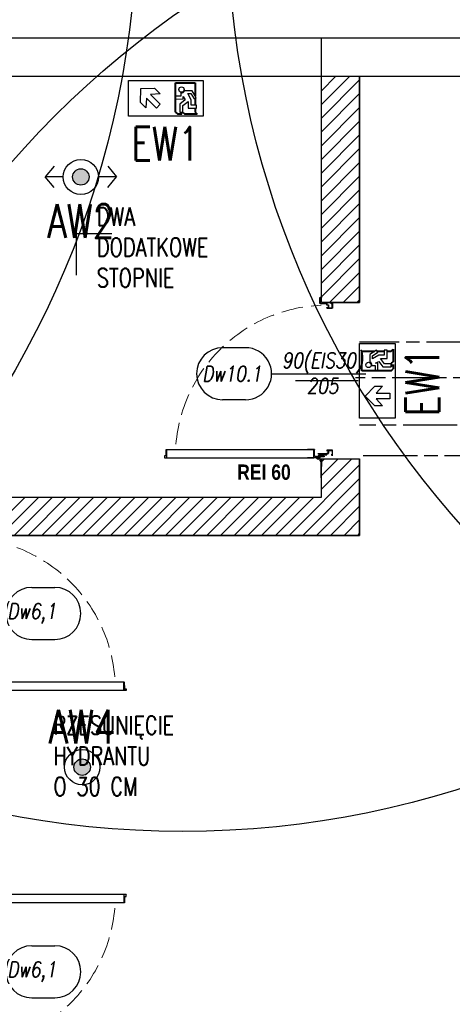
# Model space of a CAD drawing. Header units: millimetres. Extents: x 42924 to 92944, y -369470 to -179866.
# Tile 44 of 256: x 46696 to 46979, y -182211 to -181568. Entities that reach past the tile are written whole.
import ezdxf
from ezdxf.enums import TextEntityAlignment as Align

# ---------------------------------------------------------------- set-up
doc = ezdxf.new("R2010")
doc.units = ezdxf.units.MM
for name, pattern in [('CENTER', [0.6, 0.375, -0.075, 0.075, -0.075]), ('CHAIN', [0.3543, 0.2362, -0.0295, 0.0591, -0.0295]), ('Hidden Line', [391.222223, 282.222223, -109])]:
    doc.linetypes.add(name, pattern=pattern)
doc.layers.get('0').update_dxf_attribs({"color": 8})
for name, color, linetype in [('! WYPOSAŻENIE', 8, 'Continuous'), ('!! 0_ Istn-sciany', 8, 'Continuous'), ('!! 0_ Opis', 8, 'Continuous'), ('!! 1_droga ewakuacyjna', 6, 'CHAIN'), ('!! 1_drzwi-linia', 8, 'Continuous'), ('!! 1_hatch projektowane ściany', 8, 'Continuous'), ('!! 1_PROJ Sciany', 8, 'Continuous'), ('!! 2_Drzwi - nowe remont', 8, 'Continuous'), ('!! 2_drzwi opis', 8, 'Continuous'), ('E1', 2, 'Continuous'), ('E_0', 4, 'Continuous'), ('E_AW', 1, 'Continuous')]:
    doc.layers.add(name, color=color, linetype=linetype)
doc.layers.add('E_SAP_ZASIĘG', color=150, linetype='Continuous', plot=False)
doc.styles.add('50', font='ROMANS.shx', dxfattribs={"width": 0.8, "height": 10})
doc.styles.add('ARCHETYP', font='romans.shx', dxfattribs={"height": 15})
doc.styles.add('ELE1', font='romans.shx', dxfattribs={"width": 0.8, "height": 18})
doc.styles.add('SIMPLEX', font='simplex.shx', dxfattribs={"width": 0.77})
doc.styles.add('STYLE7', font='ARIALNB.TTF')
pattern_1 = [(45, (-5641.584, 13346.8645), (-4.49012806, 4.49012806), [])]

# ---------------------------------------------------------------- blocks, each defined once
blk = doc.blocks.new('A$C14D806DD')
at = {"layer": 'E_AW'}
h = blk.add_hatch(color=256, dxfattribs=at)
h.dxf.hatch_style = 1
h.paths.add_polyline_path([(5.36, 0, 1), (-5.36, 0, 1)])
at = {"layer": 'E_AW', "ltscale": 5}
for radius in [11.49, 5.36]:
    blk.add_circle((0, 0), radius, dxfattribs=at)
blk = doc.blocks.new('A$C35EE4757')
at = {"layer": 'E_AW'}
h = blk.add_hatch(color=256, dxfattribs=at)
h.dxf.hatch_style = 1
h.paths.add_polyline_path([(5.36, 0, 1), (-5.36, 0, 1)])
for p, q in [((-17.54, 6.94), (-23.35, 0)), ((17.54, 6.94), (23.35, 0)), ((-11.49, 0), (-23.35, 0)), ((-17.54, -6.94), (-23.35, 0)), ((23.35, 0), (11.49, 0)), ((17.54, -6.94), (23.35, 0))]:
    blk.add_line(p, q, dxfattribs=at)
at = {"layer": 'E_AW', "ltscale": 5}
for radius in [11.49, 5.36]:
    blk.add_circle((0, 0), radius, dxfattribs=at)
blk = doc.blocks.new('A$C2BE04420')
at = {"layer": 'E_AW', "lineweight": 40}
for p, q in [((30.87, 21.88), (43.67, 21.88)), ((30.87, 2.71), (30.87, 21.88)), ((43.67, 21.88), (43.67, 13.3)), ((43.67, 11.93), (43.67, 7.29)), ((30.87, 2.71), (32.22, 1.35)), ((34.94, 1.35), (32.22, 1.35)), ((33.91, 2.39), (34.94, 1.35)), ((35.83, 2.39), (36.86, 1.35)), ((45.03, 1.35), (36.86, 1.35)), ((43.67, 5.26), (43.67, 2.71)), ((43.67, 2.71), (45.03, 1.35))]:
    blk.add_line(p, q, dxfattribs=at)
at = {"layer": 'E_AW'}
for p, q in [((7.93, 9.07), (8.04, 18.18)), ((8.04, 18.18), (17.15, 18.29)), ((20.73, 14.7), (14.48, 14.3)), ((14.48, 14.3), (20.84, 7.94)), ((17.15, 18.29), (20.73, 14.7)), ((34.29, 13.07), (30.87, 13.07)), ((30.87, 13.07), (30.87, 11.31)), ((34.3, 15.36), (34.29, 13.07)), ((35.88, 11.3), (35.88, 12.92)), ((35.88, 12.92), (37.05, 10.76)), ((41.6, 16.7), (36.72, 16.71)), ((41.02, 10.79), (38.75, 14.93)), ((38.75, 14.93), (40.78, 14.93)), ((40.78, 14.93), (42.96, 11.45)), ((44.27, 12.33), (41.6, 16.7)), ((11.52, 5.49), (7.93, 9.07)), ((11.92, 11.74), (11.52, 5.49)), ((18.28, 5.38), (11.92, 11.74)), ((20.84, 7.94), (18.28, 5.38)), ((30.87, 11.31), (35.88, 11.3)), ((37.05, 10.76), (33.58, 8.01)), ((33.58, 8.01), (33.58, 2.71)), ((35.51, 7), (38.98, 9.58)), ((35.51, 2.71), (35.51, 7)), ((38.98, 9.58), (38.97, 5.26)), ((41.02, 7.29), (41.02, 10.79)), ((44.43, 7.29), (41.02, 7.29)), ((42.96, 11.45), (44.27, 12.33)), ((44.43, 5.26), (44.43, 7.29)), ((33.58, 2.71), (35.51, 2.71)), ((33.91, 2.39), (35.83, 2.39)), ((38.97, 5.26), (44.43, 5.26))]:
    blk.add_line(p, q, dxfattribs=at)
blk.add_lwpolyline([(0, 23.29), (48.82, 23.29), (48.82, 0), (0, 0)], close=True, dxfattribs=at)
blk.add_circle((34.7, 17.48), 1.75, dxfattribs=at)
blk.add_arc((34.7, 17.48), 2.16, 259.40031, 339.13959, dxfattribs=at)
blk = doc.blocks.new('A$C407E493E')
at = {"layer": 'E_AW', "lineweight": 40}
for p, q in [((20.58, 43.67), (21.93, 45.03)), ((21.93, 45.03), (21.93, 36.86)), ((1.41, 30.87), (1.41, 43.67)), ((1.41, 43.67), (9.98, 43.67)), ((11.36, 43.67), (16, 43.67)), ((18.03, 43.67), (20.58, 43.67)), ((20.58, 30.87), (21.93, 32.22)), ((20.9, 35.83), (21.93, 36.86)), ((20.9, 33.91), (21.93, 34.94)), ((21.93, 34.94), (21.93, 32.22)), ((20.58, 30.87), (1.41, 30.87))]:
    blk.add_line(p, q, dxfattribs=at)
at = {"layer": 'E_AW'}
for p, q in [((10.96, 44.27), (6.58, 41.6)), ((6.58, 41.6), (6.58, 36.72)), ((8.36, 40.78), (11.83, 42.96)), ((12.5, 41.02), (8.36, 38.75)), ((8.36, 38.75), (8.36, 40.78)), ((11.83, 42.96), (10.96, 44.27)), ((16, 41.02), (12.5, 41.02)), ((16.29, 35.51), (13.7, 38.98)), ((13.7, 38.98), (18.03, 38.97)), ((18.03, 44.43), (16, 44.43)), ((16, 44.43), (16, 41.02)), ((18.03, 38.97), (18.03, 44.43)), ((7.93, 34.3), (10.21, 34.29)), ((10.21, 34.29), (10.21, 30.87)), ((10.37, 35.88), (12.53, 37.05)), ((11.98, 35.88), (10.37, 35.88)), ((11.98, 30.87), (11.98, 35.88)), ((12.53, 37.05), (15.28, 33.58)), ((15.28, 33.58), (20.58, 33.58)), ((20.58, 35.51), (16.29, 35.51)), ((20.58, 33.58), (20.58, 35.51)), ((20.9, 33.91), (20.9, 35.83)), ((10.21, 30.87), (11.98, 30.87)), ((3.54, 14.43), (9.91, 20.95)), ((9.91, 20.95), (14.98, 20.95)), ((14.98, 20.95), (10.84, 16.24)), ((9.91, 7.91), (3.54, 14.43)), ((10.84, 16.24), (19.84, 16.24)), ((19.84, 16.24), (19.84, 12.62)), ((14.98, 7.91), (9.91, 7.91)), ((19.84, 12.62), (10.84, 12.62)), ((10.84, 12.62), (14.98, 7.91))]:
    blk.add_line(p, q, dxfattribs=at)
blk.add_lwpolyline([(0, 0), (0, 48.82), (23.29, 48.82), (23.29, 0)], close=True, dxfattribs=at)
blk.add_circle((5.81, 34.7), 1.75, dxfattribs=at)
blk.add_arc((5.81, 34.7), 2.16, 349.40031, 69.13959, dxfattribs=at)
blk = doc.blocks.new('zaw-dr-90-p')
at = {"color": 2, "linetype": 'CENTER', "ltscale": 0.2}
for p, q in [((12, 0), (-12, 0)), ((0, 12), (0, -12)), ((24.5, 24), (31, 24)), ((24.5, 19), (31, 19))]:
    blk.add_line(p, q, dxfattribs=at)
at = {"ltscale": 0.2}
for p, q in [((10, 12), (6.5, 12)), ((10, 0), (10, 6.5))]:
    blk.add_line(p, q, dxfattribs=at)
blk.add_lwpolyline([(0, 6.5), (23.5, 6.5, 0.414214), (28, 11), (28, 31), (24.5, 31), (24.5, 11, -0.414214), (23.5, 10), (0, 10, 4.561698), (7.6, 6.5), (4.9, 4.2)], format="xyb", dxfattribs=at)
blk.add_lwpolyline([(-0.2, -0.2), (-2.5, -0.2), (-2.5, 0.2), (-0.2, 0.2), (-0.2, 2.5), (0.2, 2.5), (0.2, 0.2), (2.8, 0.2), (2.8, -0.2), (0.2, -0.2), (0.2, -2.8), (-0.2, -2.8)], close=True)
blk.add_lwpolyline([(10, 10), (10, 39), (6.5, 39), (6.5, 10)], dxfattribs=at)
blk.add_circle((0, 0), 6.5, dxfattribs=at)
blk = doc.blocks.new('drzwi 90- sc 12')
for p, q in [((-13616.12, 20410.26), (-13616.12, 20411.46)), ((-13616.12, 20411.46), (-13615.02, 20411.46)), ((-13614.92, 20411.36), (-13614.92, 20313.77)), ((-13620.32, 20410.16), (-13620.32, 20313.77)), ((-13614.92, 20409.86), (-13620.32, 20409.86)), ((-13616.12, 20410.26), (-13620.22, 20410.26)), ((-13616.12, 20410.26), (-13620, 20410.26)), ((-13618.17, 20410.26), (-13616.22, 20410.26)), ((-13618.17, 20410.26), (-13616.22, 20410.26)), ((-13620.32, 20313.47), (-13620.32, 20317.97)), ((-13614.92, 20312.27), (-13614.92, 20317.97)), ((-13715.57, 20308.32), (-13715.57, 20308.56)), ((-13715.57, 20307.69), (-13715.57, 20308.56)), ((-13715.57, 20307.82), (-13715.57, 20308.56)), ((-13614.92, 20313.77), (-13620.32, 20313.77)), ((-13618.22, 20313.37), (-13620.22, 20313.37)), ((-13618.22, 20313.67), (-13618.22, 20313.37)), ((-13618.22, 20313.67), (-13616.42, 20313.67)), ((-13617.77, 20311.12), (-13617.77, 20305.72)), ((-13617.77, 20311.12), (-13617.77, 20305.72)), ((-13616.17, 20309.92), (-13617.37, 20309.92)), ((-13616.17, 20309.92), (-13616.17, 20311.02)), ((-13615.92, 20313.17), (-13615.92, 20312.17)), ((-13615.92, 20312.17), (-13615.02, 20312.17)), ((-13715.77, 20301.96), (-13716.27, 20301.96)), ((-13715.57, 20307.72), (-13715.37, 20307.72)), ((-13616.77, 20301.96), (-13616.27, 20301.96))]:
    blk.add_line(p, q)
for points in [[(-13665.27, 20284.96), (-13665.27, 20325.83)], [(-13615.57, 20309.64), (-13615.32, 20309.64), (-13615.32, 20309.82), (-13616.32, 20309.82), (-13616.32, 20309.64), (-13615.92, 20309.64)]]:
    blk.add_lwpolyline(points)
at = {"lineweight": 30}
for points in [[(-13716.27, 20308.92), (-13721.27, 20308.92)], [(-13716.27, 20308.92), (-13716.27, 20296.92)], [(-13614.27, 20308.92), (-13609.27, 20308.92)], [(-13614.27, 20308.92), (-13614.27, 20296.92)]]:
    blk.add_lwpolyline(points, dxfattribs=at)
at = {"ltscale": 0.2}
for points in [[(-13715.57, 20307.51), (-13715.57, 20309.48, 0.414214), (-13715.91, 20309.82), (-13719.43, 20309.82, 0.414214), (-13719.77, 20309.48), (-13719.77, 20308.92), (-13719.59, 20308.92), (-13719.59, 20309.48, -0.414214), (-13719.43, 20309.64), (-13716.97, 20309.64)], [(-13716.97, 20309.64), (-13715.91, 20309.64, -0.414214), (-13715.75, 20309.48), (-13715.75, 20307.51)], [(-13615.92, 20309.64), (-13616.63, 20309.64, 0.414214), (-13616.79, 20309.48), (-13616.79, 20305.58, -0.414214), (-13617.13, 20305.24), (-13617.58, 20305.24, 0.414214), (-13617.74, 20305.08), (-13617.74, 20304.48, -0.414214), (-13618.08, 20304.14), (-13619.26, 20304.14, -0.414214), (-13619.6, 20304.48), (-13619.6, 20305.15, 1), (-13619.79, 20305.15), (-13619.79, 20301.96, 0.414214), (-13619.63, 20301.8), (-13617.11, 20301.8, 0.414214), (-13616.95, 20301.96), (-13616.95, 20302.52), (-13616.77, 20302.52), (-13616.77, 20301.96, -0.414214), (-13617.11, 20301.62), (-13619.63, 20301.62, -0.414214), (-13619.97, 20301.96), (-13619.97, 20305.15, -1), (-13619.42, 20305.15), (-13619.42, 20304.48, 0.414214), (-13619.26, 20304.32), (-13618.08, 20304.32, 0.414214), (-13617.92, 20304.48), (-13617.92, 20305.08, -0.414214), (-13617.58, 20305.42), (-13617.13, 20305.42, 0.414214), (-13616.97, 20305.58), (-13616.97, 20309.48, -0.414214), (-13616.63, 20309.82), (-13613.11, 20309.82, -0.414214), (-13612.77, 20309.48), (-13612.77, 20308.92), (-13612.95, 20308.92), (-13612.95, 20309.48, 0.414214), (-13613.11, 20309.64), (-13615.57, 20309.64)], [(-13715.75, 20307.76), (-13715.75, 20305.58, 0.414214), (-13715.41, 20305.24), (-13714.96, 20305.24, -0.414214), (-13714.8, 20305.08), (-13714.8, 20304.48, 0.414214), (-13714.46, 20304.14), (-13713.28, 20304.14, 0.414214), (-13712.94, 20304.48), (-13712.94, 20305.15, -1), (-13712.75, 20305.15), (-13712.75, 20301.96, -0.414214), (-13712.91, 20301.8), (-13715.43, 20301.8, -0.414214), (-13715.59, 20301.96), (-13715.59, 20302.52), (-13715.77, 20302.52), (-13715.77, 20301.96, 0.414214), (-13715.43, 20301.62), (-13712.91, 20301.62, 0.414214), (-13712.57, 20301.96), (-13712.57, 20305.15, 1), (-13713.12, 20305.15), (-13713.12, 20304.48, -0.414214), (-13713.28, 20304.32), (-13714.46, 20304.32, -0.414214), (-13714.62, 20304.48), (-13714.62, 20305.08, 0.414214), (-13714.96, 20305.42), (-13715.41, 20305.42, -0.414214), (-13715.57, 20305.58), (-13715.57, 20307.64)]]:
    blk.add_lwpolyline(points, format="xyb", dxfattribs=at)
blk.add_lwpolyline([(-13616.79, 20308.82), (-13616.97, 20308.82), (-13616.97, 20307.42), (-13616.79, 20307.42)], close=True)
for centre, radius, start, end in [((-13615.02, 20411.36), 0.1, 0, 90), ((-13620.22, 20410.16), 0.1, 90, 180), ((-13620.22, 20313.47), 0.1, 180, 270), ((-13616.42, 20313.17), 0.5, 0, 90), ((-13616.27, 20311.02), 0.1, 0, 90), ((-13615.02, 20312.27), 0.1, 270, 0)]:
    blk.add_arc(centre, radius, start, end)
at = {"linetype": 'Hidden Line', "lineweight": 9, "ltscale": 0.05}
blk.add_arc((-13615.5, 20305.14), 99.12, 94.80054, 177.69442, dxfattribs=at)
at = {"xscale": 0.09999999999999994, "yscale": 0.09999999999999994, "zscale": 0.09999999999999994, "rotation": 180.0000000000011}
blk.add_blockref('zaw-dr-90-p', (-13614.92, 20310.92), dxfattribs=at)
blk = doc.blocks.new('1_ok-opis')
blk.add_line((0, 111.61), (0, 50))
for points in [[(-17, 128.61), (-17, 143.61)], [(17, 128.61), (17, 143.61)]]:
    blk.add_lwpolyline(points)
for centre, start, end in [((0, 143.61), 0, 180), ((0, 128.61), 180, 0)]:
    blk.add_arc(centre, 17, start, end)
at = {"style": 'ARCHETYP'}
for tag, height, rotation, p in [('NR', 12, 90, (0, 136.9)), ('NR', 12, 270, (0, 136.9)), ('SZEROKOŚĆ', 10, 270, (8, 78.29)), ('SZEROKOŚĆ', 10, 90, (-8, 78.29)), ('WYSOKOŚĆ', 10, 270, (-8, 78.29)), ('WYSOKOŚĆ', 10, 90, (8, 78.29))]:
    blk.add_attdef(tag, text='', height=height, rotation=rotation, dxfattribs=at).set_placement(p, align=Align.MIDDLE)

msp = doc.modelspace()

# ---------------------------------------------------------------- hatches: boundary and pattern name
at = {"layer": '!! 1_hatch projektowane ściany'}
h = msp.add_hatch(dxfattribs=at)
h.set_pattern_fill('ANSI31', color=256, scale=2)
h.set_pattern_definition(pattern_1)
h.paths.add_polyline_path([(46893.12722, -181604.72377), (46918.12722, -181604.72377), (46918.12722, -181752.72377), (46893.12722, -181752.72377)])
h = msp.add_hatch(dxfattribs=at)
h.set_pattern_fill('ANSI31', color=256, scale=2)
h.set_pattern_definition(pattern_1)
h.paths.add_polyline_path([(46663.12722, -181879.72377), (46893.12722, -181879.72377), (46893.05852, -181854.72377), (46918.12722, -181854.72377), (46918.12722, -181904.72377), (46663.12722, -181904.72377)])

# ---------------------------------------------------------------- linework, layer by layer
at = {"layer": '!! 0_ Istn-sciany'}
for points in [[(46363.12722, -181579.72377), (47023.12722, -181579.72377)], [(46363.12722, -181604.72377), (47023.12714, -181604.72377)]]:
    msp.add_lwpolyline(points, dxfattribs=at)
at = {"layer": '!! 0_ Opis'}
msp.add_lwpolyline([(46733.12722, -181734.72377), (46733.12722, -181707.52527), (46756.23213, -181707.52527)], dxfattribs=at)
at = {"layer": '!! 1_droga ewakuacyjna', "ltscale": 150}
for points in [[(46207.12718, -181579.72377), (46207.12718, -181401.2667), (47050.34911, -181401.2667), (47050.34911, -181778.46394), (46918.12722, -181778.46394)], [(47559.41286, -181801.75439), (46915.41286, -181801.75439)], [(46515.12722, -183497.72377), (46515.12722, -183432.3364), (47194.51755, -183432.3364), (47194.51755, -181832.79709), (46918.12722, -181832.79709)], [(46515.12722, -182821.43061), (46515.12722, -182697.28296), (47115.36861, -182697.28296), (47115.36861, -181852.69288), (46918.12722, -181852.69288)]]:
    msp.add_lwpolyline(points, dxfattribs=at)
at = {"layer": '!! 1_hatch projektowane ściany'}
for points in [[(46893.12722, -181604.72377), (46918.12722, -181604.72377), (46918.12722, -181752.72377), (46893.12722, -181752.72377)], [(46663.12722, -181879.72377), (46893.12722, -181879.72377), (46893.05852, -181854.72377), (46918.12722, -181854.72377), (46918.12722, -181904.72377), (46663.12722, -181904.72377)]]:
    msp.add_lwpolyline(points, close=True, dxfattribs=at)
at = {"layer": '!! 1_PROJ Sciany'}
for points in [[(46893.12722, -181752.72377), (46893.12722, -181604.72377)], [(46918.12722, -181752.72377), (46918.12722, -181604.72377)], [(46893.12722, -181752.72377), (46918.12722, -181752.72377)], [(46663.12722, -181879.72377), (46893.12722, -181879.72377), (46893.12722, -181854.72377)], [(46663.12722, -181904.72377), (46918.12722, -181904.72377), (46918.12722, -181854.72377)], [(46893.12722, -181854.72377), (46918.12722, -181854.72377)]]:
    msp.add_lwpolyline(points, dxfattribs=at)
msp.add_lwpolyline([(46893.12722, -181604.72377), (46893.12722, -181579.72377)])
at = {"layer": 'E_SAP_ZASIĘG'}
for centre in [(46172.51188, -181498.06894), (46802.53248, -181498.06894), (47431.73379, -181498.06894), (47143.28414, -182054.98481), (47356.46285, -182698.41591)]:
    msp.add_circle(centre, 600, dxfattribs=at)

# ---------------------------------------------------------------- block references
at = {"layer": '!! 1_drzwi-linia', "xscale": -1, "rotation": 90}
msp.add_blockref('drzwi 90- sc 12', (67202.05156, -195468.99347), dxfattribs=at)
at = {"layer": '!! 2_Drzwi - nowe remont', "rotation": 270}
msp.add_blockref('drzwi 90- sc 12', (26354.20288, -195620.99347), dxfattribs=at)
at = {"layer": '!! 2_Drzwi - nowe remont', "xscale": -1, "rotation": 270}
msp.add_blockref('drzwi 90- sc 12', (26354.20288, -168524.45407), dxfattribs=at)
at = {"layer": '!! 2_drzwi opis'}
ref = msp.add_blockref('1_ok-opis', (46972.21435, -181799.13068), dxfattribs=dict(at, rotation=90.00000361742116))
ref.add_attrib('WYSOKOŚĆ', '90(EIS30)', dxfattribs={"layer": '0', "height": 10, "rotation": 0.00000362, "style": '50', "oblique": 10, "width": 0.8}).set_placement((46893.9235, -181791.13068), align=Align.MIDDLE)
ref.add_attrib('SZEROKOŚĆ', '205', dxfattribs={"layer": '0', "height": 10, "rotation": 0.00000362, "style": '50', "oblique": 10, "width": 0.8}).set_placement((46893.9235, -181807.13068), align=Align.MIDDLE)
ref.add_attrib('NR', 'Dw10.1', dxfattribs={"layer": '0', "height": 10, "rotation": 0.00000362, "style": '50', "oblique": 10, "width": 0.8}).set_placement((46834.70911, -181799.13068), align=Align.MIDDLE)
ref = msp.add_blockref('1_ok-opis', (46575.3488, -181955.72382), dxfattribs=dict(at, rotation=270.0000036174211))
ref.add_attrib('WYSOKOŚĆ', '205', dxfattribs={"layer": '0', "height": 10, "rotation": 180.00000362, "style": '50', "oblique": 10, "text_generation_flag": 6, "width": 0.8}).set_placement((46653.63966, -181963.72381), align=Align.MIDDLE)
ref.add_attrib('SZEROKOŚĆ', '90', dxfattribs={"layer": '0', "height": 10, "rotation": 180.00000362, "style": '50', "oblique": 10, "text_generation_flag": 6, "width": 0.8}).set_placement((46653.63965, -181947.72381), align=Align.MIDDLE)
ref.add_attrib('NR', 'Dw6,1', dxfattribs={"layer": '0', "height": 10, "rotation": 180.00000362, "style": '50', "oblique": 10, "text_generation_flag": 6, "width": 0.8}).set_placement((46703.96005, -181955.72381), align=Align.MIDDLE)
ref = msp.add_blockref('1_ok-opis', (46575.3488, -182189.72373), dxfattribs=dict(at, rotation=270.0000036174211))
ref.add_attrib('WYSOKOŚĆ', '205', dxfattribs={"layer": '0', "height": 10, "rotation": 180.00000362, "style": '50', "oblique": 10, "text_generation_flag": 6, "width": 0.8}).set_placement((46653.63966, -182197.72373), align=Align.MIDDLE)
ref.add_attrib('SZEROKOŚĆ', '90', dxfattribs={"layer": '0', "height": 10, "rotation": 180.00000362, "style": '50', "oblique": 10, "text_generation_flag": 6, "width": 0.8}).set_placement((46653.63965, -182181.72373), align=Align.MIDDLE)
ref.add_attrib('NR', 'Dw6,1', dxfattribs={"layer": '0', "height": 10, "rotation": 180.00000362, "style": '50', "oblique": 10, "text_generation_flag": 6, "width": 0.8}).set_placement((46703.96005, -182189.72373), align=Align.MIDDLE)
at = {"layer": 'E_0'}
for name, p in [('A$C2BE04420', (46767.03261, -181631.0201)), ('A$C35EE4757', (46735.98824, -181670.62629)), ('A$C407E493E', (46918.12724, -181828.13163)), ('A$C14D806DD', (46736.85444, -182056.10822))]:
    msp.add_blockref(name, p, dxfattribs=at)

# ---------------------------------------------------------------- texts
at = {"layer": '! WYPOSAŻENIE', "insert": (46838.12268, -181858.4228), "char_height": 10, "attachment_point": 1, "style": 'STYLE7'}
msp.add_mtext_dynamic_manual_height_columns('REI 60', width=58.1261145, gutter_width=75, heights=[0], dxfattribs=at)
at = {"layer": '!! 0_ Opis', "char_height": 12, "attachment_point": 1, "style": 'SIMPLEX'}
for s, width, insert in [('DWA DODATKOWE STOPNIE', 46.7031119, (46746.40634, -181690.51522)), ('RZESUNIĘCIE HYDRANTU O 30 CM', 64.6064581, (46718.04347, -182022.75725))]:
    msp.add_mtext_dynamic_manual_height_columns(s, width=width, gutter_width=75, heights=[0], dxfattribs=dict(at, insert=insert))
at = {"layer": 'E1', "style": 'ELE1', "width": 0.75}
for s, p in [('EW1', (46791.26377, -181648.94477)), ('AW2', (46735.98824, -181699.41958)), ('AW4', (46736.85444, -182029.74198))]:
    msp.add_text(s, height=22, dxfattribs=at).set_placement(p, align=Align.MIDDLE_CENTER)
msp.add_text('EW1', height=22, rotation=90, dxfattribs=at).set_placement((46959.1221, -181804.49263), align=Align.MIDDLE_CENTER)

doc.saveas('drawing.dxf')
